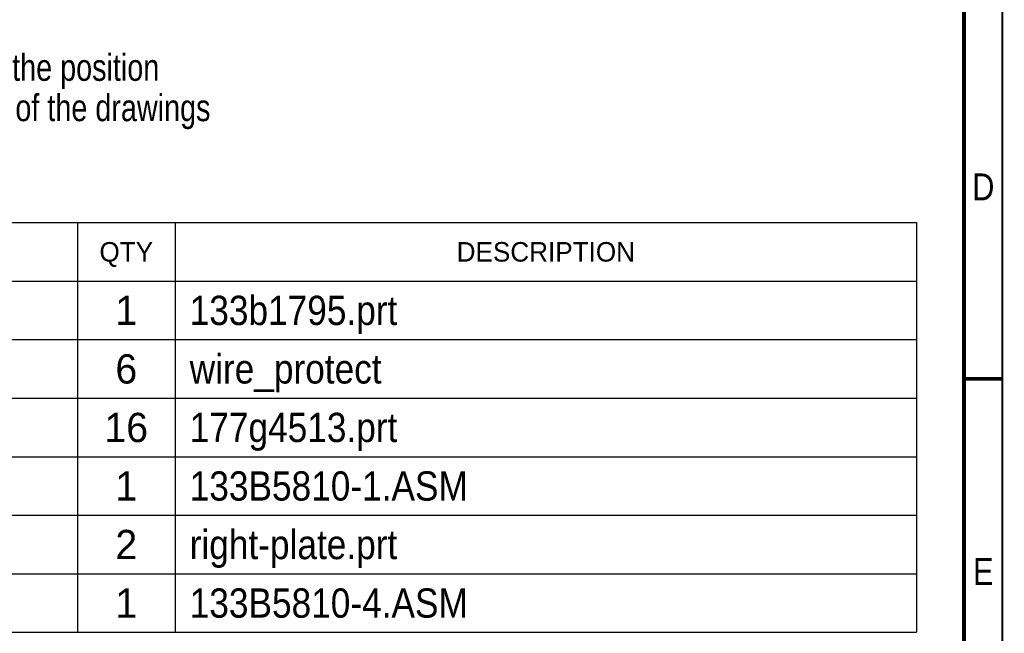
# Model space of a CAD drawing. Header units: millimetres. Extents: x -1 to 421, y -1 to 298.
# Tile 25 of 26: x 287 to 415, y 65 to 145. Entities that reach past the tile are written whole.
import ezdxf

# ---------------------------------------------------------------- set-up
doc = ezdxf.new("R2010")
doc.units = ezdxf.units.MM
doc.header["$LTSCALE"] = 23.1
doc.layers.get('0').update_dxf_attribs({"linetype": 'CONTINUOUS'})
doc.styles.get("Standard").update_dxf_attribs({"font": 'txt', "width": 0.8})
doc.styles.add('TEXTSTYLE_2', font='txt', dxfattribs={"width": 0.85})
doc.styles.add('TEXTSTYLE_3', font='txt')
doc.styles.add('TEXTSTYLE_4', font='txt', dxfattribs={"width": 0.9})

msp = doc.modelspace()

# ---------------------------------------------------------------- linework, layer by layer
at = {"color": 2, "linetype": 'CONTINUOUS'}
for p, q in [((231.2456, 118.8476), (403.8386, 118.8476)), ((294.6186, 118.8476), (294.6186, 65.5076)), ((307.3186, 118.8476), (307.3186, 65.5076)), ((403.8386, 118.8476), (403.8386, 65.5076)), ((231.2456, 111.2276), (403.8386, 111.2276)), ((231.2456, 103.6076), (403.8386, 103.6076)), ((231.2456, 95.9876), (403.8386, 95.9876)), ((231.2456, 88.3676), (403.8386, 88.3676)), ((231.2456, 80.7476), (403.8386, 80.7476)), ((231.2456, 73.1276), (403.8386, 73.1276)), ((231.2456, 65.5076), (403.8386, 65.5076))]:
    msp.add_line(p, q, dxfattribs=at)
at = {"color": 2, "linetype": 'CONTINUOUS', "const_width": 0.25}
msp.add_lwpolyline([(415, 5), (415, 292)], dxfattribs=at)
at = {"color": 7, "linetype": 'CONTINUOUS', "const_width": 0.5}
for points in [[(410, 10), (410, 287)], [(415, 98.5), (410, 98.5)]]:
    msp.add_lwpolyline(points, dxfattribs=at)

# ---------------------------------------------------------------- texts
at = {"color": 5, "linetype": 'CONTINUOUS', "insert": (235.959, 140.8009), "char_height": 3.5, "width": 126, "attachment_point": 1, "line_spacing_factor": 0.9}
msp.add_mtext('The parts must be installed to the position\\Paccording to the requirements of the drawings\\P \\P ', dxfattribs=at)
at = {"color": 5, "linetype": 'CONTINUOUS', "line_spacing_factor": 0.9}
for s, insert, char_height, width, attachment_point, style in [('D', (412.5221, 125.2461), 3.5, 4.4625, 2, 'TEXTSTYLE_2'), ('QTY', (300.9686, 116.3076), 2.54, 7.62, 2, 'TEXTSTYLE_3'), ('DESCRIPTION', (355.5786, 116.3076), 2.54, 27.94, 2, 'TEXTSTYLE_3'), ('1', (300.9686, 109.3226), 3.81, 3.81, 2, 'TEXTSTYLE_3'), ('133b1795.prt', (309.2236, 109.3226), 3.81, 41.148, 1, 'TEXTSTYLE_4'), ('6', (300.9686, 101.7026), 3.81, 3.81, 2, 'TEXTSTYLE_3'), ('wire_protect', (309.2236, 101.7026), 3.81, 41.148, 1, 'TEXTSTYLE_4'), ('16', (300.9686, 94.0826), 3.81, 7.62, 2, 'TEXTSTYLE_3'), ('177g4513.prt', (309.2236, 94.0826), 3.81, 41.148, 1, 'TEXTSTYLE_4'), ('1', (300.9686, 86.4626), 3.81, 3.81, 2, 'TEXTSTYLE_3'), ('133B5810-1.ASM', (309.2236, 86.4626), 3.81, 48.006, 1, 'TEXTSTYLE_4'), ('2', (300.9686, 78.8426), 3.81, 3.81, 2, 'TEXTSTYLE_3'), ('right-plate.prt', (309.2236, 78.8426), 3.81, 51.435, 1, 'TEXTSTYLE_4'), ('E', (412.5096, 75.1814), 3.5, 4.090625, 2, 'TEXTSTYLE_2'), ('1', (300.9686, 71.2226), 3.81, 3.81, 2, 'TEXTSTYLE_3'), ('133B5810-4.ASM', (309.2236, 71.2226), 3.81, 48.006, 1, 'TEXTSTYLE_4')]:
    msp.add_mtext(s, dxfattribs=dict(at, insert=insert, char_height=char_height, width=width, attachment_point=attachment_point, style=style))

doc.saveas('drawing.dxf')
